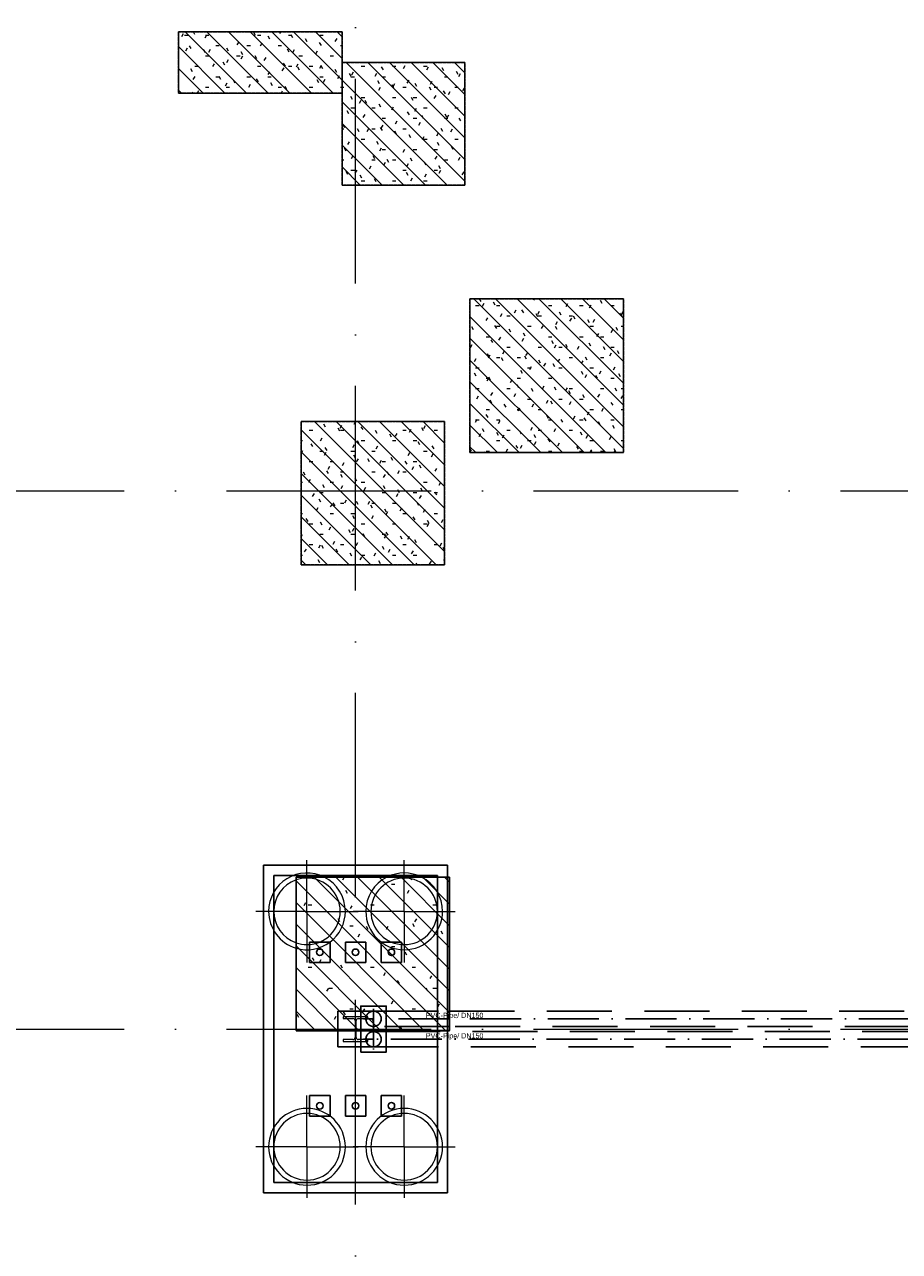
# Model space of a CAD drawing. Header units: millimetres. Extents: x -2694 to 330324, y -17289 to 76899.
# Tile 36 of 142: x 74534 to 83086, y 26317 to 38305. Entities that reach past the tile are written whole.
import ezdxf

# ---------------------------------------------------------------- set-up
doc = ezdxf.new("R2010")
doc.units = ezdxf.units.MM
for name, pattern in [('A_CARA_07', [7, 5, -2]), ('B_CARA_05', [4, 3, -1]), ('IMPORT-A_CARA_07', [700, 500, -200]), ('IMPORT-A_CARA_15', [760, 500, -130, 0, -130]), ('IMPORT-HIDDEN', [952.5, 635, -317.5]), ('Čerchovaná 20mm', [3000, 2000, -500, 0, -500])]:
    doc.linetypes.add(name, pattern=pattern)
for name, color, linetype, lineweight in [('02_0_25386_PODLAHA HALY A ZÁKLADY VESTAVKŮ 4_6_2025_dwg', 8, 'Continuous', 9), ('11542_003_OK-HALA_TaO-1_ET_R01_AciS_2025-04-14_sloupy_dwg', 150, 'Continuous', 9), ('CA_OSY', 5, 'IMPORT-A_CARA_15', 13), ('CA_PODLAHA CHRÁN_ POPIS', 12, 'IMPORT-A_CARA_15', 25), ('CA_PODLAHA CHRÁNIČKY', 12, 'IMPORT-A_CARA_07', 25), ('CA_PODLAHA OBRYS', 12, 'Continuous', 25), ('CA_POHHRA18', 9, 'Continuous', 9), ('CA_POHHRA25', 7, 'Continuous', 13), ('CA_ZAKLADY25', 7, 'Continuous', 13), ('CA_ZAKLADY5', 1, 'Continuous', 25), ('Konstrukční přípoje', 7, 'Continuous', 13), ('SS_HALA_TaO-DODAVKA_STAVEBNI', 140, 'Continuous', 9), ('SS_HALA_TaO-SLOUP', 140, 'Continuous', 9)]:
    doc.layers.add(name, color=color, linetype=linetype, lineweight=lineweight)
doc.styles.add('Arial', font='arial.ttf', dxfattribs={"height": 50})
pattern_1 = [(0, (0, 0), (406.4, 101.6), [33.528, -271.272, 33.528, -271.272, -1625.6]), (0, (0, 0), (406.4, 101.6), [-609.6, 33.528, -576.072, 33.528, -271.272, -711.2]), (0, (0, 0), (406.4, 101.6), [-1524, 33.528, -169.672, 33.528, -474.472]), (120, (152.4, 50.8), (-291.18818, 301.15272), [33.528, -271.272, 33.528, -271.272, -1625.6]), (120, (152.4, 50.8), (-291.18818, 301.15272), [-609.6, 33.528, -576.072, 33.528, -271.272, -711.2]), (120, (152.4, 50.8), (-291.18818, 301.15272), [-1524, 33.528, -169.672, 33.528, -474.472]), (240, (203.2, 254), (-115.21182, -402.75272), [33.528, -271.272, 33.528, -271.272, -1625.6]), (240, (203.2, 254), (-115.21182, -402.75272), [-609.6, 33.528, -576.072, 33.528, -271.272, -711.2]), (240, (203.2, 254), (-115.21182, -402.75272), [-1524, 33.528, -169.672, 33.528, -474.472])]
pattern_2 = [(135, (0, 0), (-106.06602, -106.06602), [])]

# ---------------------------------------------------------------- blocks, each defined once
blk = doc.blocks.new('Fundament_ pravoúhlý - 1500 x 1500 x 4400mm-V60-BOURÁNÍ STÁVAJÍCÍCH ZÁKLADOVÝCH PRVKŮ')
at = {"layer": 'CA_ZAKLADY25'}
h = blk.add_hatch(dxfattribs=at)
h.set_pattern_fill('FP_22', color=256, style=0, pattern_type=2)
h.set_pattern_definition([(0, (-77938.01, -29225.42), (812.8, 203.2), [33.528, -576.072, 33.528, -3827.272]), (0, (-77938.01, -29225.42), (812.8, 203.2), [-643.128, -576.072, 33.528, -1185.672, -2032]), (0, (-77938.01, -29225.42), (812.8, 203.2), [-2438.4, 33.528, -576.072, 33.528, -1388.872]), (0, (-77938.01, -29225.42), (812.8, 203.2), [-3081.528, -372.872, 33.528, -982.472]), (120, (-77633.21, -29123.82), (-582.37636, 602.30545), [33.528, -576.072, 33.528, -3827.272]), (120, (-77633.21, -29123.82), (-582.37636, 602.30545), [-643.128, -576.072, 33.528, -1185.672, -2032]), (120, (-77633.21, -29123.82), (-582.37636, 602.30545), [-2438.4, 33.528, -576.072, 33.528, -1388.872]), (120, (-77633.21, -29123.82), (-582.37636, 602.30545), [-3081.528, -372.872, 33.528, -982.472]), (240, (-77531.62, -28717.42), (-230.42364, -805.50545), [33.528, -576.072, 33.528, -3827.272]), (240, (-77531.62, -28717.42), (-230.42364, -805.50545), [-643.128, -576.072, 33.528, -1185.672, -2032]), (240, (-77531.62, -28717.42), (-230.42364, -805.50545), [-2438.4, 33.528, -576.072, 33.528, -1388.872]), (240, (-77531.62, -28717.42), (-230.42364, -805.50545), [-3081.528, -372.872, 33.528, -982.472])])
h.paths.add_polyline_path([(-750, -750), (750, -750), (750, 750), (-750, 750), (-750, -132)])
at = {"layer": 'CA_ZAKLADY25', "color": 9, "linetype": 'B_CARA_05', "lineweight": 25}
for p, q in [((750, 750), (-750, 750)), ((-750, 750), (-750, 748)), ((-750, 748), (-750, 750)), ((-750, 750), (750, 750)), ((-750, 748), (-750, -750)), ((-750, -750), (-750, 748)), ((750, 748), (750, 750)), ((750, 750), (750, 748)), ((750, -750), (750, 748)), ((750, 748), (750, -750)), ((-750, -750), (750, -750)), ((750, -750), (-750, -750))]:
    blk.add_line(p, q, dxfattribs=at)
blk = doc.blocks.new('11542 TAO základy_rvt-1-BOURÁNÍ STÁVAJÍCÍCH ZÁKLADOVÝCH PRVKŮ')
at = {"layer": 'CA_ZAKLADY25'}
h = blk.add_hatch(dxfattribs=at)
h.set_pattern_fill('FP_8', color=256, style=0, pattern_type=2)
h.set_pattern_definition(pattern_1)
h.paths.add_polyline_path([(77638, 37635), (77638, 38235), (76038, 38235), (76038, 37635)])
h = blk.add_hatch(dxfattribs=at)
h.set_pattern_fill('FP_8', color=256, style=0, pattern_type=2)
h.set_pattern_definition(pattern_1)
h.paths.add_polyline_path([(78838, 36735), (78838, 37935), (77638, 37935), (77638, 36735)])
h = blk.add_hatch(dxfattribs=at)
h.set_pattern_fill('FP_8', color=256, style=0, pattern_type=2)
h.set_pattern_definition(pattern_1)
h.paths.add_polyline_path([(78888, 35625), (78888, 34125), (80388, 34125), (80388, 35625)])
h = blk.add_hatch(dxfattribs=at)
h.set_pattern_fill('FP_8', color=256, style=0, pattern_type=2)
h.set_pattern_definition(pattern_1)
h.paths.add_polyline_path([(77238, 34425), (77238, 33025), (78638, 33025), (78638, 34425)])
at = {"layer": 'CA_ZAKLADY25', "color": 9, "linetype": 'B_CARA_05', "lineweight": 25}
for p, q in [((76038, 37635), (76038, 38235)), ((76038, 38235), (77638, 38235)), ((77638, 38235), (77638, 37935)), ((77638, 37935), (78838, 37935)), ((78838, 37935), (78838, 36735)), ((77638, 37635), (76038, 37635)), ((77638, 36735), (77638, 37635)), ((78838, 36735), (77638, 36735)), ((78888, 34125), (78888, 35625)), ((78888, 35625), (80388, 35625)), ((80388, 35625), (80388, 34125)), ((77238, 33025), (77238, 34425)), ((77238, 34425), (78638, 34425)), ((78638, 34425), (78638, 33025)), ((80388, 34125), (78888, 34125)), ((78638, 33025), (77238, 33025))]:
    blk.add_line(p, q, dxfattribs=at)
at = {"layer": 'CA_ZAKLADY5', "color": 253, "linetype": 'B_CARA_05', "lineweight": 13}
for p, q in [((77638, 38235), (76038, 38235)), ((76038, 38235), (76038, 37635)), ((77638, 37935), (77638, 38235)), ((78838, 37935), (77638, 37935)), ((78838, 36735), (78838, 37935)), ((76038, 37635), (77638, 37635)), ((77638, 37635), (77638, 36735)), ((77638, 36735), (78838, 36735)), ((80388, 35625), (78888, 35625)), ((78888, 35625), (78888, 34125)), ((80388, 34125), (80388, 35625)), ((78638, 34425), (77238, 34425)), ((77238, 34425), (77238, 33025)), ((78638, 33025), (78638, 34425)), ((78888, 34125), (80388, 34125)), ((77238, 33025), (78638, 33025))]:
    blk.add_line(p, q, dxfattribs=at)
at = {"layer": 'CA_ZAKLADY25', "color": 9, "linetype": 'B_CARA_05', "lineweight": 25}
blk.add_blockref('Fundament_ pravoúhlý - 1500 x 1500 x 4400mm-V60-BOURÁNÍ STÁVAJÍCÍCH ZÁKLADOVÝCH PRVKŮ', (77938, 29225), dxfattribs=at)
blk = doc.blocks.new('02_0_25386_PODLAHA HALY A ZÁKLADY VESTAVKŮ 4_6_2025_dwg_A$C0b34a81f-2769432-BOURÁNÍ STÁVAJÍCÍCH ZÁKLADOVÝCH PRVKŮ')
at = {"layer": 'CA_PODLAHA CHRÁN_ POPIS', "color": 1}
for p, q in [((78354, 29002), (78354, 29101)), ((78255, 29002), (78354, 29002)), ((79097, 29002), (78354, 29002)), ((78354, 29002), (78354, 28903)), ((78354, 28888), (78354, 28901)), ((83597, 29002), (79097, 29002)), ((78354, 28886), (78354, 28888))]:
    blk.add_line(p, q, dxfattribs=at)
at = {"layer": 'CA_PODLAHA CHRÁN_ POPIS', "color": 1, "flags": 128}
for points in [[(78255, 28802), (78354, 28802), (78354, 28886)], [(86624, 28802), (78354, 28802), (78354, 28703)]]:
    blk.add_lwpolyline(points, dxfattribs=at)
at = {"layer": 'CA_PODLAHA CHRÁN_ POPIS', "color": 1}
blk.add_circle((78354, 28802), 75, dxfattribs=at)
for start, end in [(166.1538, 193.8462), (138.4615, 166.1538), (110.7692, 138.4615), (83.0769, 110.7692), (55.3846, 83.0769), (27.6923, 55.3846), (0, 27.6923), (193.8462, 221.5385), (221.5385, 249.2308), (249.2308, 276.9231), (276.9231, 304.6154), (304.6154, 332.3077), (332.3077, 0)]:
    blk.add_arc((78354, 29002), 75, start, end, dxfattribs=at)
at = {"layer": 'CA_PODLAHA CHRÁNIČKY', "color": 1, "linetype": 'IMPORT-HIDDEN'}
for p, q in [((78354, 29077), (79097, 29077)), ((79097, 29077), (83597, 29077)), ((79097, 28927), (78354, 28927)), ((83597, 28927), (79097, 28927)), ((86624, 28877), (78354, 28877)), ((78354, 28727), (86624, 28727))]:
    blk.add_line(p, q, dxfattribs=at)
at = {"layer": 'CA_PODLAHA OBRYS', "color": 1}
for p, q in [((78229, 28888), (78229, 28886)), ((78229, 28886), (78229, 28677)), ((78479, 28886), (78479, 28888))]:
    blk.add_line(p, q, dxfattribs=at)
at = {"layer": 'CA_PODLAHA OBRYS', "color": 1, "flags": 128}
for points in [[(78479, 28888), (78479, 29127), (78229, 29127), (78229, 28888)], [(78229, 28677), (78479, 28677), (78479, 28886)]]:
    blk.add_lwpolyline(points, dxfattribs=at)
at = {"layer": 'CA_PODLAHA OBRYS', "color": 1}
for centre in [(78354, 29002), (78354, 28802)]:
    blk.add_circle(centre, 75, dxfattribs=at)
at = {"layer": 'CA_PODLAHA CHRÁN_ POPIS', "char_height": 50, "width": 672.14, "attachment_point": 2, "line_spacing_factor": 0.941778, "style": 'Arial'}
for insert in [(79147, 29061), (79147, 28861)]:
    blk.add_mtext('PVC-Pipe/ DN150', dxfattribs=dict(at, insert=insert))
blk = doc.blocks.new('02_0_25386_PODLAHA HALY A ZÁKLADY VESTAVKŮ 4_6_2025_dwg-2745952-BOURÁNÍ STÁVAJÍCÍCH ZÁKLADOVÝCH PRVKŮ')
blk.add_blockref('02_0_25386_PODLAHA HALY A ZÁKLADY VESTAVKŮ 4_6_2025_dwg_A$C0b34a81f-2769432-BOURÁNÍ STÁVAJÍCÍCH ZÁKLADOVÝCH PRVKŮ', (2306174, -1797959))
blk = doc.blocks.new('pilota 600 mm - D_750_650-V5-BOURÁNÍ STÁVAJÍCÍCH ZÁKLADOVÝCH PRVKŮ')
at = {"layer": 'CA_POHHRA18'}
for p, q in [((0, 336), (0, 500)), ((0, 334), (0, 336)), ((0, 0), (0, 334)), ((-107, 0), (-500, 0)), ((0, 0), (-107, 0)), ((0, 0), (0, -500)), ((0, 0), (500, 0))]:
    blk.add_line(p, q, dxfattribs=at)
blk = doc.blocks.new('pilota 600 mm - D_750_650-V6-BOURÁNÍ STÁVAJÍCÍCH ZÁKLADOVÝCH PRVKŮ')
at = {"layer": 'CA_POHHRA18'}
for p, q in [((0, 0), (0, 500)), ((-443, 0), (-500, 0)), ((0, 0), (-443, 0)), ((0, 0), (500, 0)), ((0, 0), (0, -334)), ((0, -334), (0, -336)), ((0, -336), (0, -500))]:
    blk.add_line(p, q, dxfattribs=at)
blk = doc.blocks.new('pilota 600 mm - D_750_650-2142273-BOURÁNÍ STÁVAJÍCÍCH ZÁKLADOVÝCH PRVKŮ')
at = {"layer": 'CA_POHHRA18'}
for q in [(0, 500), (-500, 0), (500, 0), (0, -500)]:
    blk.add_line((0, 0), q, dxfattribs=at)
blk = doc.blocks.new('pilota 600 mm - D_750_650-2142272-BOURÁNÍ STÁVAJÍCÍCH ZÁKLADOVÝCH PRVKŮ')
at = {"layer": 'CA_POHHRA18'}
for q in [(0, 500), (-500, 0), (0, -500), (500, 0)]:
    blk.add_line((0, 0), q, dxfattribs=at)
blk = doc.blocks.new('11542_003_OK-HALA_TaO-1_ET_R01_AciS_2025-04-14_sloupy_dwg-1858929-BOURÁNÍ STÁVAJÍCÍCH ZÁKLADOVÝCH PRVKŮ')
at = {"layer": '11542_003_OK-HALA_TaO-1_ET_R01_AciS_2025-04-14_sloupy_dwg', "color": 140}
for p, q in [((77890, 28610), (77650, 28610)), ((77650, 28610), (77650, 28593)), ((77650, 28593), (77744, 28593)), ((77765, 28572), (77765, 28474)), ((77775, 28474), (77775, 28572)), ((77796, 28593), (77890, 28593)), ((77890, 28593), (77890, 28610)), ((77765, 28474), (77765, 28408)), ((77775, 28408), (77775, 28474)), ((77744, 28387), (77650, 28387)), ((77650, 28387), (77650, 28370)), ((77650, 28370), (77890, 28370)), ((77890, 28387), (77796, 28387)), ((77890, 28370), (77890, 28387))]:
    blk.add_line(p, q, dxfattribs=at)
for centre, radius, start, end in [((77420, 29240), 32, 0, 180), ((77770, 29240), 32, 0, 180), ((78120, 29240), 32, 0, 180), ((77420, 29240), 32, 180, 0), ((77770, 29240), 32, 180, 0), ((78120, 29240), 32, 180, 0), ((77744, 28572), 21, 0, 90), ((77796, 28572), 21, 90, 180), ((77744, 28408), 21, 270, 0), ((77796, 28408), 21, 180, 270), ((77420, 27740), 32, 0, 180), ((77420, 27740), 32, 180, 0), ((77770, 27740), 32, 0, 180), ((77770, 27740), 32, 180, 0), ((78120, 27740), 32, 0, 180), ((78120, 27740), 32, 180, 0)]:
    blk.add_arc(centre, radius, start, end, dxfattribs=at)
at = {"layer": 'SS_HALA_TaO-DODAVKA_STAVEBNI'}
for centre, start, end in [((77420, 29240), 0, 180), ((77770, 29240), 0, 180), ((78120, 29240), 0, 180), ((77420, 29240), 180, 0), ((77770, 29240), 180, 0), ((78120, 29240), 180, 0), ((77420, 27740), 0, 180), ((77420, 27740), 180, 0), ((77770, 27740), 0, 180), ((77770, 27740), 180, 0), ((78120, 27740), 0, 180), ((78120, 27740), 180, 0)]:
    blk.add_arc(centre, 32, start, end, dxfattribs=at)
at = {"layer": 'SS_HALA_TaO-SLOUP'}
for p, q in [((77890, 28610), (77650, 28610)), ((77650, 28610), (77650, 28593)), ((77650, 28593), (77744, 28593)), ((77765, 28572), (77765, 28474)), ((77775, 28474), (77775, 28572)), ((77796, 28593), (77890, 28593)), ((77890, 28593), (77890, 28610)), ((77765, 28474), (77765, 28408)), ((77775, 28408), (77775, 28474)), ((77744, 28387), (77650, 28387)), ((77650, 28387), (77650, 28370)), ((77650, 28370), (77890, 28370)), ((77890, 28387), (77796, 28387)), ((77890, 28370), (77890, 28387))]:
    blk.add_line(p, q, dxfattribs=at)
for centre, start, end in [((77744, 28572), 0, 90), ((77796, 28572), 90, 180), ((77744, 28408), 270, 0), ((77796, 28408), 180, 270)]:
    blk.add_arc(centre, 21, start, end, dxfattribs=at)
blk = doc.blocks.new('M_Šroub HPM-E - 64_E-V232-BOURÁNÍ STÁVAJÍCÍCH ZÁKLADOVÝCH PRVKŮ')
at = {"layer": 'Konstrukční přípoje'}
for p, q in [((-100, -100), (-100, 100)), ((-100, 100), (100, 100)), ((100, 100), (-100, 100)), ((-100, 100), (-100, -100)), ((100, 100), (100, -100)), ((100, -100), (100, 100)), ((100, -100), (-100, -100)), ((-100, -100), (100, -100))]:
    blk.add_line(p, q, dxfattribs=at)
at = {"layer": 'Konstrukční přípoje', "color": 250, "lineweight": 25}
for start, end in [(360, 180), (180, 360)]:
    blk.add_arc((0, 0), 32, start, end, dxfattribs=at)
at = {"layer": 'Konstrukční přípoje'}
for start, end in [(0, 180), (0, 180), (0, 180), (180, 360), (180, 360), (180, 360)]:
    blk.add_arc((0, 0), 32, start, end, dxfattribs=at)
blk = doc.blocks.new('M_Šroub HPM-E - 64_E-V233-BOURÁNÍ STÁVAJÍCÍCH ZÁKLADOVÝCH PRVKŮ')
at = {"layer": 'Konstrukční přípoje'}
for p, q in [((-100, -100), (-100, 100)), ((-100, 100), (100, 100)), ((100, 100), (-100, 100)), ((-100, 100), (-100, -100)), ((100, 100), (100, -100)), ((100, -100), (100, 100)), ((100, -100), (-100, -100)), ((-100, -100), (100, -100))]:
    blk.add_line(p, q, dxfattribs=at)
at = {"layer": 'Konstrukční přípoje', "color": 250, "lineweight": 25}
for start, end in [(360, 180), (180, 360)]:
    blk.add_arc((0, 0), 32, start, end, dxfattribs=at)
at = {"layer": 'Konstrukční přípoje'}
for start, end in [(0, 180), (0, 180), (0, 180), (180, 360), (180, 360), (180, 360)]:
    blk.add_arc((0, 0), 32, start, end, dxfattribs=at)
blk = doc.blocks.new('M_Šroub HPM-E - 64_E-V234-BOURÁNÍ STÁVAJÍCÍCH ZÁKLADOVÝCH PRVKŮ')
at = {"layer": 'Konstrukční přípoje', "lineweight": 9}
h = blk.add_hatch(dxfattribs=at)
h.set_pattern_fill('FP_103', color=50, style=0, pattern_type=2)
h.set_pattern_definition([(45, (-78120.05, -29239.87), (-251.4472, 251.4472), []), (45, (-78120.05, -28858.87), (-251.4472, 251.4472), [])])
h.paths.add_polyline_path([(10, -30), (26, -19), (32, 0), (26, 19), (10, 30), (-10, 30), (-26, 19), (-32, 0), (-26, -19), (-10, -30)])
at = {"layer": 'Konstrukční přípoje'}
for p, q in [((-100, -100), (-100, 100)), ((-100, 100), (100, 100)), ((100, 100), (-100, 100)), ((-100, 100), (-100, -100)), ((100, 100), (100, -100)), ((100, -100), (100, 100)), ((100, -100), (-100, -100)), ((-100, -100), (100, -100))]:
    blk.add_line(p, q, dxfattribs=at)
at = {"layer": 'Konstrukční přípoje', "color": 250, "lineweight": 25}
for start, end in [(360, 180), (180, 360)]:
    blk.add_arc((0, 0), 32, start, end, dxfattribs=at)
at = {"layer": 'Konstrukční přípoje'}
for start, end in [(0, 180), (0, 180), (0, 180), (180, 360), (180, 360), (180, 360)]:
    blk.add_arc((0, 0), 32, start, end, dxfattribs=at)
blk = doc.blocks.new('M_Šroub HPM-E - 64_E-V235-BOURÁNÍ STÁVAJÍCÍCH ZÁKLADOVÝCH PRVKŮ')
at = {"layer": 'Konstrukční přípoje'}
for p, q in [((100, 100), (-100, 100)), ((-100, 100), (-100, -100)), ((-100, -100), (-100, 100)), ((-100, 100), (100, 100)), ((100, -100), (100, 100)), ((100, 100), (100, -100)), ((-100, -100), (100, -100)), ((100, -100), (-100, -100))]:
    blk.add_line(p, q, dxfattribs=at)
at = {"layer": 'Konstrukční přípoje', "color": 250, "lineweight": 25}
for start, end in [(360, 180), (180, 360)]:
    blk.add_arc((0, 0), 32, start, end, dxfattribs=at)
at = {"layer": 'Konstrukční přípoje'}
for start, end in [(0, 180), (0, 180), (0, 180), (180, 0), (180, 360), (180, 360)]:
    blk.add_arc((0, 0), 32, start, end, dxfattribs=at)
blk = doc.blocks.new('M_Šroub HPM-E - 64_E-V236-BOURÁNÍ STÁVAJÍCÍCH ZÁKLADOVÝCH PRVKŮ')
at = {"layer": 'Konstrukční přípoje'}
for p, q in [((100, 100), (-100, 100)), ((-100, 100), (-100, -100)), ((-100, -100), (-100, 100)), ((-100, 100), (100, 100)), ((100, -100), (100, 100)), ((100, 100), (100, -100)), ((-100, -100), (100, -100)), ((100, -100), (-100, -100))]:
    blk.add_line(p, q, dxfattribs=at)
at = {"layer": 'Konstrukční přípoje', "color": 250, "lineweight": 25}
for start, end in [(360, 180), (180, 360)]:
    blk.add_arc((0, 0), 32, start, end, dxfattribs=at)
at = {"layer": 'Konstrukční přípoje'}
for start, end in [(0, 180), (0, 180), (0, 180), (180, 0), (180, 360), (180, 360)]:
    blk.add_arc((0, 0), 32, start, end, dxfattribs=at)
blk = doc.blocks.new('M_Šroub HPM-E - 64_E-V237-BOURÁNÍ STÁVAJÍCÍCH ZÁKLADOVÝCH PRVKŮ')
at = {"layer": 'Konstrukční přípoje', "lineweight": 9}
h = blk.add_hatch(dxfattribs=at)
h.set_pattern_fill('FP_104', color=50, style=0, pattern_type=2)
h.set_pattern_definition([(45, (-78120.05, -27739.87), (-251.4472, 251.4472), []), (45, (-78120.05, -27358.87), (-251.4472, 251.4472), [])])
h.paths.add_polyline_path([(10, -30), (26, -19), (32, 0), (26, 19), (10, 30), (-10, 30), (-26, 19), (-32, 0), (-26, -19), (-10, -30)])
at = {"layer": 'Konstrukční přípoje'}
for p, q in [((100, 100), (-100, 100)), ((-100, 100), (-100, -100)), ((-100, -100), (-100, 100)), ((-100, 100), (100, 100)), ((100, -100), (100, 100)), ((100, 100), (100, -100)), ((-100, -100), (100, -100)), ((100, -100), (-100, -100))]:
    blk.add_line(p, q, dxfattribs=at)
at = {"layer": 'Konstrukční přípoje', "color": 250, "lineweight": 25}
for start, end in [(360, 180), (180, 360)]:
    blk.add_arc((0, 0), 32, start, end, dxfattribs=at)
at = {"layer": 'Konstrukční přípoje'}
for start, end in [(0, 180), (0, 180), (0, 180), (180, 0), (180, 360), (180, 360)]:
    blk.add_arc((0, 0), 32, start, end, dxfattribs=at)

msp = doc.modelspace()

# ---------------------------------------------------------------- hatches: boundary and pattern name
at = {"layer": 'CA_POHHRA18'}
h = msp.add_hatch(dxfattribs=at)
h.set_pattern_fill('FP_191', color=90, style=0, pattern_type=2)
h.set_pattern_definition(pattern_2)
h.paths.add_polyline_path([(76038, 38235.4), (76038, 37635.4), (77638, 37635.4), (77638, 38235.4)])
h = msp.add_hatch(dxfattribs=at)
h.set_pattern_fill('FP_191', color=90, style=0, pattern_type=2)
h.set_pattern_definition(pattern_2)
h.paths.add_polyline_path([(77638, 36735.4), (78838, 36735.4), (78838, 37935.4), (77638, 37935.4)])
h = msp.add_hatch(dxfattribs=at)
h.set_pattern_fill('FP_191', color=90, style=0, pattern_type=2)
h.set_pattern_definition(pattern_2)
h.paths.add_polyline_path([(78888, 34125.4), (80388, 34125.4), (80388, 35625.4), (78888, 35625.4)])
h = msp.add_hatch(dxfattribs=at)
h.set_pattern_fill('FP_191', color=90, style=0, pattern_type=2)
h.set_pattern_definition(pattern_2)
h.paths.add_polyline_path([(77238, 33025.4), (78638, 33025.4), (78638, 34425.4), (77238, 34425.4)])
h = msp.add_hatch(dxfattribs=at)
h.set_pattern_fill('FP_191', color=240, style=0, pattern_type=2)
h.set_pattern_definition(pattern_2)
h.paths.add_polyline_path([(78688, 28473.5), (78688, 29973.5), (77188, 29973.5), (77188, 28473.5)])

# ---------------------------------------------------------------- linework, layer by layer
at = {"layer": 'CA_OSY', "linetype": 'Čerchovaná 20mm', "lineweight": 9}
for p, q in [((77770, -226.2), (77770, 75699.1)), ((-1493.6, 33749.9), (299971.9, 33749.9)), ((-1493.6, 28489.9), (299971.9, 28489.9))]:
    msp.add_line(p, q, dxfattribs=at)
at = {"layer": 'CA_POHHRA25', "linetype": 'A_CARA_07', "lineweight": 9}
for p, q in [((76038, 38235.4), (76038, 37635.4)), ((77638, 38235.4), (76038, 38235.4)), ((77638, 37635.4), (77638, 38235.4)), ((77638, 37935.4), (77638, 36735.4)), ((78838, 37935.4), (77638, 37935.4)), ((78838, 36735.4), (78838, 37935.4)), ((76038, 37635.4), (77638, 37635.4)), ((77638, 36735.4), (78838, 36735.4)), ((78888, 35625.4), (78888, 34125.4)), ((80388, 35625.4), (78888, 35625.4)), ((80388, 34125.4), (80388, 35625.4)), ((77238, 34425.4), (77238, 33025.4)), ((78638, 34425.4), (77238, 34425.4)), ((78638, 33025.4), (78638, 34425.4)), ((78888, 34125.4), (80388, 34125.4)), ((77238, 33025.4), (78638, 33025.4)), ((78688, 29973.5), (77188, 29973.5)), ((77188, 29973.5), (77188, 28473.5)), ((78688, 28473.5), (78688, 29973.5)), ((77188, 28473.5), (78688, 28473.5))]:
    msp.add_line(p, q, dxfattribs=at)
at = {"layer": 'CA_ZAKLADY25', "lineweight": 9}
for p, q in [((76870, 26889.9), (76870, 30089.9)), ((76870, 30089.9), (78670, 30089.9)), ((78670, 30089.9), (76870, 30089.9)), ((76870, 30089.9), (76870, 26889.9)), ((78670, 30089.9), (78670, 29973.5)), ((78670, 29973.5), (78670, 30089.9)), ((78670, 29973.5), (78670, 28473.5)), ((78670, 28473.5), (78670, 29973.5)), ((78670, 28473.5), (78670, 26889.9)), ((78670, 26889.9), (78670, 28473.5)), ((78670, 26889.9), (76870, 26889.9)), ((76870, 26889.9), (78670, 26889.9))]:
    msp.add_line(p, q, dxfattribs=at)
at = {"layer": 'CA_ZAKLADY25'}
for p, q in [((78570, 29989.9), (76970, 29989.9)), ((76970, 29989.9), (76970, 26989.9)), ((76970, 26989.9), (76970, 29989.9)), ((76970, 29989.9), (78570, 29989.9)), ((78570, 29973.5), (78570, 29989.9)), ((78570, 29989.9), (78570, 29973.5)), ((78570, 28473.5), (78570, 29973.5)), ((78570, 29973.5), (78570, 28473.5)), ((77595, 28664.9), (77945, 28664.9)), ((77595, 28473.5), (77595, 28664.9)), ((77945, 28664.9), (77595, 28664.9)), ((77595, 28664.9), (77595, 28473.5)), ((77945, 28664.9), (77945, 28473.5)), ((77945, 28473.5), (77945, 28664.9)), ((77595, 28314.9), (77595, 28473.5)), ((77595, 28473.5), (77595, 28314.9)), ((77945, 28473.5), (77945, 28314.9)), ((77945, 28314.9), (77945, 28473.5)), ((78570, 26989.9), (78570, 28473.5)), ((78570, 28473.5), (78570, 26989.9)), ((77945, 28314.9), (77595, 28314.9)), ((77595, 28314.9), (77945, 28314.9)), ((76970, 26989.9), (78570, 26989.9)), ((78570, 26989.9), (76970, 26989.9))]:
    msp.add_line(p, q, dxfattribs=at)
at = {"layer": 'CA_ZAKLADY25', "lineweight": 9}
for centre, radius, start, end in [((77295, 29639.9), 375, 63.22645, 180), ((77295, 29639.9), 375, 63.22645, 180), ((77295, 29639.9), 375, 0, 63.22645), ((77295, 29639.9), 375, 0, 63.22645), ((78245, 29639.9), 375, 116.77355, 180), ((78245, 29639.9), 375, 116.77355, 180), ((78245, 29639.9), 375, 63.22645, 116.77355), ((78245, 29639.9), 375, 63.22645, 116.77355), ((78245, 29639.9), 375, 0, 63.22645), ((78245, 29639.9), 375, 0, 63.22645), ((77295, 29639.9), 325, 109.30031, 250.69969), ((77295, 29639.9), 325, 109.30031, 250.69969), ((77295, 29639.9), 325, 90, 109.30031), ((77295, 29639.9), 325, 90, 109.30031), ((77295, 29639.9), 325, 270, 90), ((77295, 29639.9), 325, 270, 90), ((78245, 29639.9), 325, 90, 270), ((78245, 29639.9), 325, 90, 270), ((78245, 29639.9), 325, 270, 90), ((78245, 29639.9), 325, 270, 90), ((77295, 29639.9), 375, 180, 253.36172), ((77295, 29639.9), 375, 180, 253.36172), ((77295, 29639.9), 375, 253.36172, 360), ((77295, 29639.9), 375, 253.36172, 360), ((78245, 29639.9), 375, 180, 0), ((78245, 29639.9), 375, 180, 0), ((77295, 29639.9), 325, 250.69969, 270), ((77295, 29639.9), 325, 250.69969, 270), ((77295, 27339.9), 375, 0, 180), ((77295, 27339.9), 375, 0, 180), ((78245, 27339.9), 375, 0, 180), ((78245, 27339.9), 375, 0, 180), ((77295, 27339.9), 325, 90, 270), ((77295, 27339.9), 325, 90, 270), ((77295, 27339.9), 325, 270, 90), ((77295, 27339.9), 325, 270, 90), ((78245, 27339.9), 325, 90, 270), ((78245, 27339.9), 325, 90, 270), ((78245, 27339.9), 325, 270, 90), ((78245, 27339.9), 325, 270, 90), ((77295, 27339.9), 375, 180, 0), ((77295, 27339.9), 375, 180, 360), ((78245, 27339.9), 375, 180, 0), ((78245, 27339.9), 375, 180, 0)]:
    msp.add_arc(centre, radius, start, end, dxfattribs=at)

# ---------------------------------------------------------------- block references
at = {"lineweight": 5}
msp.add_blockref('11542 TAO základy_rvt-1-BOURÁNÍ STÁVAJÍCÍCH ZÁKLADOVÝCH PRVKŮ', (0, 0), dxfattribs=at)
at = {"layer": '02_0_25386_PODLAHA HALY A ZÁKLADY VESTAVKŮ 4_6_2025_dwg', "color": 240, "linetype": 'IMPORT-A_CARA_07'}
msp.add_blockref('02_0_25386_PODLAHA HALY A ZÁKLADY VESTAVKŮ 4_6_2025_dwg-2745952-BOURÁNÍ STÁVAJÍCÍCH ZÁKLADOVÝCH PRVKŮ', (-2306582.6, 1797547.1), dxfattribs=at)
at = {"layer": '11542_003_OK-HALA_TaO-1_ET_R01_AciS_2025-04-14_sloupy_dwg', "color": 140}
msp.add_blockref('11542_003_OK-HALA_TaO-1_ET_R01_AciS_2025-04-14_sloupy_dwg-1858929-BOURÁNÍ STÁVAJÍCÍCH ZÁKLADOVÝCH PRVKŮ', (0, 0), dxfattribs=at)
at = {"layer": 'CA_POHHRA18'}
for name, p in [('pilota 600 mm - D_750_650-V5-BOURÁNÍ STÁVAJÍCÍCH ZÁKLADOVÝCH PRVKŮ', (77295, 29639.9)), ('pilota 600 mm - D_750_650-2142273-BOURÁNÍ STÁVAJÍCÍCH ZÁKLADOVÝCH PRVKŮ', (77295, 27339.9))]:
    msp.add_blockref(name, p, dxfattribs=at)
at = {"layer": 'CA_POHHRA18', "rotation": 180}
for name, p in [('pilota 600 mm - D_750_650-V6-BOURÁNÍ STÁVAJÍCÍCH ZÁKLADOVÝCH PRVKŮ', (78245, 29639.9)), ('pilota 600 mm - D_750_650-2142272-BOURÁNÍ STÁVAJÍCÍCH ZÁKLADOVÝCH PRVKŮ', (78245, 27339.9))]:
    msp.add_blockref(name, p, dxfattribs=at)
at = {"layer": 'Konstrukční přípoje'}
for name, p in [('M_Šroub HPM-E - 64_E-V233-BOURÁNÍ STÁVAJÍCÍCH ZÁKLADOVÝCH PRVKŮ', (77420, 29239.9)), ('M_Šroub HPM-E - 64_E-V232-BOURÁNÍ STÁVAJÍCÍCH ZÁKLADOVÝCH PRVKŮ', (77770, 29239.9)), ('M_Šroub HPM-E - 64_E-V234-BOURÁNÍ STÁVAJÍCÍCH ZÁKLADOVÝCH PRVKŮ', (78120, 29239.9)), ('M_Šroub HPM-E - 64_E-V236-BOURÁNÍ STÁVAJÍCÍCH ZÁKLADOVÝCH PRVKŮ', (77420, 27739.9)), ('M_Šroub HPM-E - 64_E-V235-BOURÁNÍ STÁVAJÍCÍCH ZÁKLADOVÝCH PRVKŮ', (77770, 27739.9)), ('M_Šroub HPM-E - 64_E-V237-BOURÁNÍ STÁVAJÍCÍCH ZÁKLADOVÝCH PRVKŮ', (78120, 27739.9))]:
    msp.add_blockref(name, p, dxfattribs=at)

doc.saveas('drawing.dxf')
